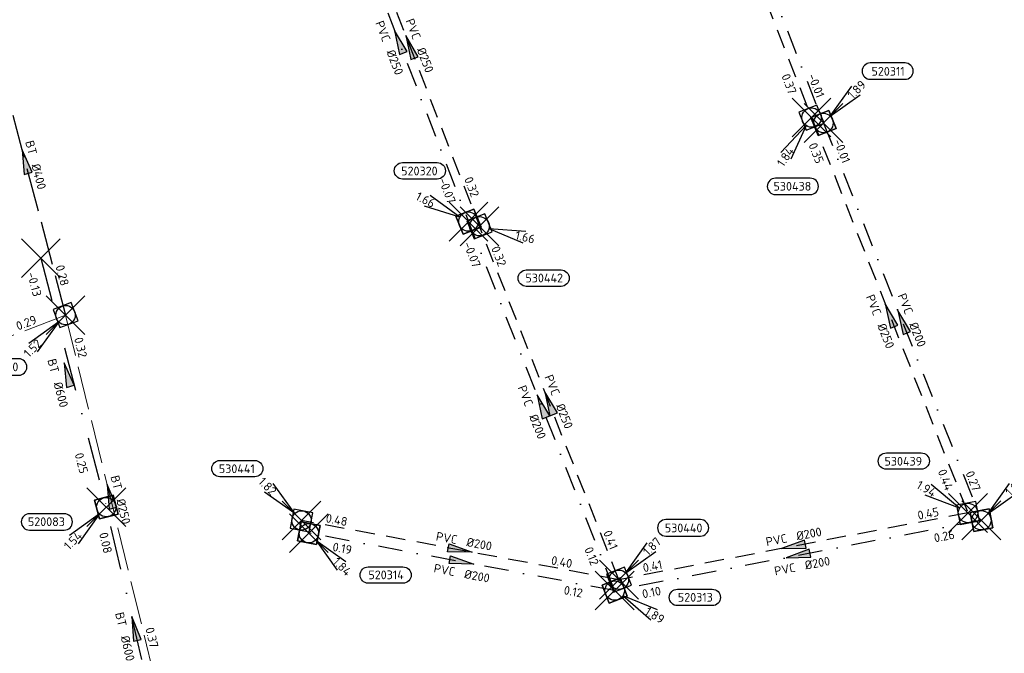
# Model space of a CAD drawing. Header units: metres. Extents: x 153343 to 157271, y 461673 to 467005.
# Tile 46 of 191: x 154464 to 154616, y 464247 to 464345. Entities that reach past the tile are written whole.
import ezdxf
from ezdxf.enums import TextEntityAlignment as Align

# ---------------------------------------------------------------- set-up
doc = ezdxf.new("R2010")
doc.units = ezdxf.units.M
doc.header["$LTSCALE"] = 0.75
doc.header["$PDMODE"] = 3
doc.header["$PDSIZE"] = 3
for name, pattern in [('RI-HWA_BETON', [11.4, 9, -2.4]), ('RI-HWA_PVC', [6.4, 4, -2.4]), ('RI-VWA_BETON', [19, 9, -5, 0, -5]), ('RI-VWA_PVC', [11, 5, -3, 0, -3])]:
    doc.linetypes.add(name, pattern=pattern)
doc.layers.get('0').update_dxf_attribs({"lineweight": 25})
doc.layers.get('defpoints').update_dxf_attribs({"lineweight": 25})
for name, color, linetype in [('B-OI-RI-HWA_PUTNUMMER-S @ 0.75', 151, 'Continuous'), ('B-OI-RI-HWA_TRANSPORTLEIDING_BETON_400-G', 151, 'RI-HWA_BETON'), ('B-OI-RI-HWA_TRANSPORTLEIDING_PVC_200-G', 151, 'RI-HWA_PVC'), ('B-OI-RI-HWA_TRANSPORTLEIDING_PVC_250-G', 151, 'RI-HWA_PVC'), ('B-OI-RI-VWA_PUTNUMMER-S @ 0.75', 33, 'Continuous'), ('B-OI-RI-VWA_TRANSPORTLEIDING_BETON_600-G', 33, 'RI-VWA_BETON'), ('B-OI-RI-VWA_TRANSPORTLEIDING_PVC_200-G', 33, 'RI-VWA_PVC'), ('B-OI-RI-VWA_TRANSPORTLEIDING_PVC_250-G', 33, 'RI-VWA_PVC')]:
    doc.layers.add(name, color=color, linetype=linetype)
for name, color, linetype, lineweight in [('B-OI-RI-HWA_RIOOLPUT_INSPECTIEPUT-S', 151, 'Continuous', 25), ('B-OI-RI-HWA_STROOMRICHTING-S @ 0.75', 151, 'Continuous', 25), ('B-OI-RI-HWA_TRANSPORTLEIDING_BETON_250-G', 151, 'RI-HWA_BETON', 18), ('B-OI-RI-VWA_RIOOLPUT_INSPECTIEPUT_BETON-S', 33, 'Continuous', 25), ('B-OI-RI-VWA_STROOMRICHTING-S @ 0.75', 33, 'Continuous', 25)]:
    doc.layers.add(name, color=color, linetype=linetype, lineweight=lineweight)
doc.layers.add('inspectieput', color=7, linetype='Continuous', plot=False)
doc.styles.add('NLCS-ISO', font='isocpeur.ttf')

# ---------------------------------------------------------------- blocks, each defined once
blk = doc.blocks.new('*U1634')
at = {"ltscale": 0.1}
blk.add_hatch(color=256, dxfattribs=at).paths.add_polyline_path([(-2.5, 0), (2.5, -0.83), (2.5, 0.83)])
at = {"ltscale": 0.1, "flags": 128}
blk.add_lwpolyline([(-2.5, 0), (2.5, -0.83), (2.5, 0.83)], close=True, dxfattribs=at)
at = {"ltscale": 0.1, "style": 'NLCS-ISO'}
for tag, p in [('BOBL', (-29.83, 0)), ('MAT', (-1, 0.5))]:
    blk.add_attdef(tag, text='', height=1.8, dxfattribs=at).set_placement(p, align=Align.BOTTOM_RIGHT)
for tag, p in [('DIA', (1, 0.5)), ('BOBR', (28.89, -0.01))]:
    blk.add_attdef(tag, text='', height=1.8, dxfattribs=at).set_placement(p, align=Align.BOTTOM_LEFT)
at = {"layer": 'defpoints', "ltscale": 0.1, "style": 'NLCS-ISO', "flags": 1}
blk.add_attdef('JVA', text='', height=1.8, dxfattribs=at).set_placement((0, -1), align=Align.TOP_CENTER)
blk = doc.blocks.new('*U1635')
at = {"ltscale": 0.1}
blk.add_hatch(color=256, dxfattribs=at).paths.add_polyline_path([(2.5, 0), (-2.5, -0.83), (-2.5, 0.83)])
at = {"ltscale": 0.1, "flags": 128}
blk.add_lwpolyline([(2.5, 0), (-2.5, -0.83), (-2.5, 0.83)], close=True, dxfattribs=at)
at = {"ltscale": 0.1, "style": 'NLCS-ISO'}
for tag, p in [('BOBL', (-23.93, 0)), ('MAT', (-1, 0.5))]:
    blk.add_attdef(tag, text='', height=1.8, dxfattribs=at).set_placement(p, align=Align.BOTTOM_RIGHT)
for tag, p in [('DIA', (1, 0.5)), ('BOBR', (18.84, 0))]:
    blk.add_attdef(tag, text='', height=1.8, dxfattribs=at).set_placement(p, align=Align.BOTTOM_LEFT)
at = {"layer": 'defpoints', "ltscale": 0.1, "style": 'NLCS-ISO', "flags": 1}
blk.add_attdef('JVA', text='', height=1.8, dxfattribs=at).set_placement((0, -1), align=Align.TOP_CENTER)
blk = doc.blocks.new('*U1638')
at = {"ltscale": 0.1}
blk.add_hatch(color=256, dxfattribs=at).paths.add_polyline_path([(-2.5, 0), (2.5, -0.83), (2.5, 0.83)])
at = {"ltscale": 0.1, "flags": 128}
blk.add_lwpolyline([(-2.5, 0), (2.5, -0.83), (2.5, 0.83)], close=True, dxfattribs=at)
at = {"ltscale": 0.1, "style": 'NLCS-ISO'}
for tag, p in [('BOBL', (-27.28, 0)), ('MAT', (-1, 0.5))]:
    blk.add_attdef(tag, text='', height=1.8, dxfattribs=at).set_placement(p, align=Align.BOTTOM_RIGHT)
for tag, p in [('DIA', (1, 0.5)), ('BOBR', (26.34, -0.01))]:
    blk.add_attdef(tag, text='', height=1.8, dxfattribs=at).set_placement(p, align=Align.BOTTOM_LEFT)
at = {"layer": 'defpoints', "ltscale": 0.1, "style": 'NLCS-ISO', "flags": 1}
blk.add_attdef('JVA', text='', height=1.8, dxfattribs=at).set_placement((0, -1), align=Align.TOP_CENTER)
blk = doc.blocks.new('*U1639')
at = {"ltscale": 0.1}
blk.add_hatch(color=256, dxfattribs=at).paths.add_polyline_path([(-2.5, 0), (2.5, -0.83), (2.5, 0.83)])
at = {"ltscale": 0.1, "flags": 128}
blk.add_lwpolyline([(-2.5, 0), (2.5, -0.83), (2.5, 0.83)], close=True, dxfattribs=at)
at = {"ltscale": 0.1, "style": 'NLCS-ISO'}
for tag, p in [('BOBL', (-34.5, -3.24)), ('MAT', (-1, -3.74))]:
    blk.add_attdef(tag, text='', height=1.8, dxfattribs=at).set_placement(p, align=Align.BOTTOM_RIGHT)
for tag, p in [('DIA', (1, -3.74)), ('BOBR', (33.55, -3.22))]:
    blk.add_attdef(tag, text='', height=1.8, dxfattribs=at).set_placement(p, align=Align.BOTTOM_LEFT)
at = {"layer": 'defpoints', "ltscale": 0.1, "style": 'NLCS-ISO', "flags": 1}
blk.add_attdef('JVA', text='', height=1.8, dxfattribs=at).set_placement((0, -1), align=Align.TOP_CENTER)
blk = doc.blocks.new('*U1640')
at = {"ltscale": 0.1}
blk.add_hatch(color=256, dxfattribs=at).paths.add_polyline_path([(-2.5, 0), (2.5, -0.83), (2.5, 0.83)])
at = {"ltscale": 0.1, "flags": 128}
blk.add_lwpolyline([(-2.5, 0), (2.5, -0.83), (2.5, 0.83)], close=True, dxfattribs=at)
at = {"ltscale": 0.1, "style": 'NLCS-ISO'}
for tag, p in [('BOBL', (-32.38, -3.24)), ('MAT', (-1, -3.74))]:
    blk.add_attdef(tag, text='', height=1.8, dxfattribs=at).set_placement(p, align=Align.BOTTOM_RIGHT)
for tag, p in [('DIA', (1, -3.74)), ('BOBR', (31.43, -3.23))]:
    blk.add_attdef(tag, text='', height=1.8, dxfattribs=at).set_placement(p, align=Align.BOTTOM_LEFT)
at = {"layer": 'defpoints', "ltscale": 0.1, "style": 'NLCS-ISO', "flags": 1}
blk.add_attdef('JVA', text='', height=1.8, dxfattribs=at).set_placement((0, -1), align=Align.TOP_CENTER)
blk = doc.blocks.new('*U1339')
at = {"ltscale": 0.1}
blk.add_hatch(color=256, dxfattribs=at).paths.add_polyline_path([(-2.5, 0), (2.5, -0.83), (2.5, 0.83)])
at = {"ltscale": 0.1, "flags": 128}
blk.add_lwpolyline([(-2.5, 0), (2.5, -0.83), (2.5, 0.83)], close=True, dxfattribs=at)
at = {"ltscale": 0.1, "style": 'NLCS-ISO'}
for tag, p in [('BOBL', (-30.33, 0)), ('MAT', (-1, 0.5))]:
    blk.add_attdef(tag, text='', height=1.8, dxfattribs=at).set_placement(p, align=Align.BOTTOM_RIGHT)
for tag, p in [('DIA', (1, 0.5)), ('BOBR', (29.39, -0.01))]:
    blk.add_attdef(tag, text='', height=1.8, dxfattribs=at).set_placement(p, align=Align.BOTTOM_LEFT)
at = {"layer": 'defpoints', "ltscale": 0.1, "style": 'NLCS-ISO', "flags": 1}
blk.add_attdef('JVA', text='', height=1.8, dxfattribs=at).set_placement((0, -1), align=Align.TOP_CENTER)
blk = doc.blocks.new('*U1415')
at = {"ltscale": 0.1}
blk.add_hatch(color=256, dxfattribs=at).paths.add_polyline_path([(2.5, 0), (-2.5, -0.83), (-2.5, 0.83)])
at = {"ltscale": 0.1, "flags": 128}
blk.add_lwpolyline([(2.5, 0), (-2.5, -0.83), (-2.5, 0.83)], close=True, dxfattribs=at)
at = {"ltscale": 0.1, "style": 'NLCS-ISO'}
for tag, p in [('BOBL', (-23.1, 0)), ('MAT', (-1, 0.5))]:
    blk.add_attdef(tag, text='', height=1.8, dxfattribs=at).set_placement(p, align=Align.BOTTOM_RIGHT)
for tag, p in [('DIA', (1, 0.5)), ('BOBR', (22.15, -0.01))]:
    blk.add_attdef(tag, text='', height=1.8, dxfattribs=at).set_placement(p, align=Align.BOTTOM_LEFT)
at = {"layer": 'defpoints', "ltscale": 0.1, "style": 'NLCS-ISO', "flags": 1}
blk.add_attdef('JVA', text='', height=1.8, dxfattribs=at).set_placement((0, -1), align=Align.TOP_CENTER)
blk = doc.blocks.new('*U1409')
at = {"ltscale": 0.1}
blk.add_hatch(color=256, dxfattribs=at).paths.add_polyline_path([(-2.5, 0), (2.5, -0.83), (2.5, 0.83)])
at = {"ltscale": 0.1, "flags": 128}
blk.add_lwpolyline([(-2.5, 0), (2.5, -0.83), (2.5, 0.83)], close=True, dxfattribs=at)
at = {"ltscale": 0.1, "style": 'NLCS-ISO'}
for tag, p in [('BOBL', (-23.4, 0)), ('MAT', (-1, 0.5))]:
    blk.add_attdef(tag, text='', height=1.8, dxfattribs=at).set_placement(p, align=Align.BOTTOM_RIGHT)
for tag, p in [('DIA', (1, 0.5)), ('BOBR', (22.45, -0.01))]:
    blk.add_attdef(tag, text='', height=1.8, dxfattribs=at).set_placement(p, align=Align.BOTTOM_LEFT)
at = {"layer": 'defpoints', "ltscale": 0.1, "style": 'NLCS-ISO', "flags": 1}
blk.add_attdef('JVA', text='', height=1.8, dxfattribs=at).set_placement((0, -1), align=Align.TOP_CENTER)
blk = doc.blocks.new('*U1352')
at = {"ltscale": 0.1}
blk.add_hatch(color=256, dxfattribs=at).paths.add_polyline_path([(-2.5, 0), (2.5, -0.83), (2.5, 0.83)])
at = {"ltscale": 0.1, "flags": 128}
blk.add_lwpolyline([(-2.5, 0), (2.5, -0.83), (2.5, 0.83)], close=True, dxfattribs=at)
at = {"ltscale": 0.1, "style": 'NLCS-ISO'}
for tag, p in [('BOBL', (-29.14, 0)), ('MAT', (-1, 0.5))]:
    blk.add_attdef(tag, text='', height=1.8, dxfattribs=at).set_placement(p, align=Align.BOTTOM_RIGHT)
for tag, p in [('DIA', (1, 0.5)), ('BOBR', (28.19, -0.01))]:
    blk.add_attdef(tag, text='', height=1.8, dxfattribs=at).set_placement(p, align=Align.BOTTOM_LEFT)
at = {"layer": 'defpoints', "ltscale": 0.1, "style": 'NLCS-ISO', "flags": 1}
blk.add_attdef('JVA', text='', height=1.8, dxfattribs=at).set_placement((0, -1), align=Align.TOP_CENTER)
blk = doc.blocks.new('*U1257')
at = {"ltscale": 0.1}
blk.add_hatch(color=256, dxfattribs=at).paths.add_polyline_path([(-2.5, 0), (2.5, -0.83), (2.5, 0.83)])
at = {"ltscale": 0.1, "flags": 128}
blk.add_lwpolyline([(-2.5, 0), (2.5, -0.83), (2.5, 0.83)], close=True, dxfattribs=at)
at = {"ltscale": 0.1, "style": 'NLCS-ISO'}
for tag, p in [('BOBL', (-31.57, -3.24)), ('MAT', (-1, -3.74))]:
    blk.add_attdef(tag, text='', height=1.8, dxfattribs=at).set_placement(p, align=Align.BOTTOM_RIGHT)
for tag, p in [('DIA', (1, -3.74)), ('BOBR', (30.63, -3.23))]:
    blk.add_attdef(tag, text='', height=1.8, dxfattribs=at).set_placement(p, align=Align.BOTTOM_LEFT)
at = {"layer": 'defpoints', "ltscale": 0.1, "style": 'NLCS-ISO', "flags": 1}
blk.add_attdef('JVA', text='', height=1.8, dxfattribs=at).set_placement((0, -1), align=Align.TOP_CENTER)
blk = doc.blocks.new('*U1314')
at = {"ltscale": 0.1}
blk.add_hatch(color=256, dxfattribs=at).paths.add_polyline_path([(2.5, 0), (-2.5, -0.83), (-2.5, 0.83)])
at = {"ltscale": 0.1, "flags": 128}
blk.add_lwpolyline([(2.5, 0), (-2.5, -0.83), (-2.5, 0.83)], close=True, dxfattribs=at)
at = {"ltscale": 0.1, "style": 'NLCS-ISO'}
for tag, p in [('BOBL', (-22.72, -3.24)), ('MAT', (-1, -3.74))]:
    blk.add_attdef(tag, text='', height=1.8, dxfattribs=at).set_placement(p, align=Align.BOTTOM_RIGHT)
for tag, p in [('DIA', (1, -3.74)), ('BOBR', (21.77, -3.23))]:
    blk.add_attdef(tag, text='', height=1.8, dxfattribs=at).set_placement(p, align=Align.BOTTOM_LEFT)
at = {"layer": 'defpoints', "ltscale": 0.1, "style": 'NLCS-ISO', "flags": 1}
blk.add_attdef('JVA', text='', height=1.8, dxfattribs=at).set_placement((0, -1), align=Align.TOP_CENTER)
blk = doc.blocks.new('*U1315')
at = {"ltscale": 0.1}
blk.add_hatch(color=256, dxfattribs=at).paths.add_polyline_path([(-2.5, 0), (2.5, -0.83), (2.5, 0.83)])
at = {"ltscale": 0.1, "flags": 128}
blk.add_lwpolyline([(-2.5, 0), (2.5, -0.83), (2.5, 0.83)], close=True, dxfattribs=at)
at = {"ltscale": 0.1, "style": 'NLCS-ISO'}
for tag, p in [('BOBL', (-29.14, -3.24)), ('MAT', (-1, -3.74))]:
    blk.add_attdef(tag, text='', height=1.8, dxfattribs=at).set_placement(p, align=Align.BOTTOM_RIGHT)
for tag, p in [('DIA', (1, -3.74)), ('BOBR', (28.19, -3.23))]:
    blk.add_attdef(tag, text='', height=1.8, dxfattribs=at).set_placement(p, align=Align.BOTTOM_LEFT)
at = {"layer": 'defpoints', "ltscale": 0.1, "style": 'NLCS-ISO', "flags": 1}
blk.add_attdef('JVA', text='', height=1.8, dxfattribs=at).set_placement((0, -1), align=Align.TOP_CENTER)
blk = doc.blocks.new('*U1334')
at = {"ltscale": 0.1}
blk.add_hatch(color=256, dxfattribs=at).paths.add_polyline_path([(-2.5, 0), (2.5, -0.83), (2.5, 0.83)])
at = {"ltscale": 0.1, "flags": 128}
blk.add_lwpolyline([(-2.5, 0), (2.5, -0.83), (2.5, 0.83)], close=True, dxfattribs=at)
at = {"ltscale": 0.1, "style": 'NLCS-ISO'}
for tag, p in [('BOBL', (-34.74, 0)), ('MAT', (-1, 0.5))]:
    blk.add_attdef(tag, text='', height=1.8, dxfattribs=at).set_placement(p, align=Align.BOTTOM_RIGHT)
for tag, p in [('DIA', (1, 0.5)), ('BOBR', (33.79, -0.02))]:
    blk.add_attdef(tag, text='', height=1.8, dxfattribs=at).set_placement(p, align=Align.BOTTOM_LEFT)
at = {"layer": 'defpoints', "ltscale": 0.1, "style": 'NLCS-ISO', "flags": 1}
blk.add_attdef('JVA', text='', height=1.8, dxfattribs=at).set_placement((0, -1), align=Align.TOP_CENTER)
blk = doc.blocks.new('*U1335')
at = {"ltscale": 0.1}
blk.add_hatch(color=256, dxfattribs=at).paths.add_polyline_path([(-2.5, 0), (2.5, -0.83), (2.5, 0.83)])
at = {"ltscale": 0.1, "flags": 128}
blk.add_lwpolyline([(-2.5, 0), (2.5, -0.83), (2.5, 0.83)], close=True, dxfattribs=at)
at = {"ltscale": 0.1, "style": 'NLCS-ISO'}
for tag, p in [('BOBL', (-34.27, 0)), ('MAT', (-1, 0.5))]:
    blk.add_attdef(tag, text='', height=1.8, dxfattribs=at).set_placement(p, align=Align.BOTTOM_RIGHT)
for tag, p in [('DIA', (1, 0.5)), ('BOBR', (33.32, -0.02))]:
    blk.add_attdef(tag, text='', height=1.8, dxfattribs=at).set_placement(p, align=Align.BOTTOM_LEFT)
at = {"layer": 'defpoints', "ltscale": 0.1, "style": 'NLCS-ISO', "flags": 1}
blk.add_attdef('JVA', text='', height=1.8, dxfattribs=at).set_placement((0, -1), align=Align.TOP_CENTER)
blk = doc.blocks.new('*U1193')
at = {"ltscale": 0.1}
blk.add_hatch(color=256, dxfattribs=at).paths.add_polyline_path([(-2.5, 0), (2.5, -0.83), (2.5, 0.83)])
at = {"ltscale": 0.1, "flags": 128}
blk.add_lwpolyline([(-2.5, 0), (2.5, -0.83), (2.5, 0.83)], close=True, dxfattribs=at)
at = {"ltscale": 0.1, "style": 'NLCS-ISO'}
for tag, p in [('BOBL', (-26.33, -3.24)), ('MAT', (-1, -3.74))]:
    blk.add_attdef(tag, text='', height=1.8, dxfattribs=at).set_placement(p, align=Align.BOTTOM_RIGHT)
for tag, p in [('DIA', (1, -3.74)), ('BOBR', (29.49, -3.23))]:
    blk.add_attdef(tag, text='', height=1.8, dxfattribs=at).set_placement(p, align=Align.BOTTOM_LEFT)
at = {"layer": 'defpoints', "ltscale": 0.1, "style": 'NLCS-ISO', "flags": 1}
blk.add_attdef('JVA', text='', height=1.8, dxfattribs=at).set_placement((0, -1), align=Align.TOP_CENTER)
blk = doc.blocks.new('*U1223')
at = {"ltscale": 0.1}
blk.add_hatch(color=256, dxfattribs=at).paths.add_polyline_path([(-2.5, 0), (2.5, -0.83), (2.5, 0.83)])
at = {"ltscale": 0.1, "flags": 128}
blk.add_lwpolyline([(-2.5, 0), (2.5, -0.83), (2.5, 0.83)], close=True, dxfattribs=at)
at = {"ltscale": 0.1, "style": 'NLCS-ISO'}
for tag, p in [('BOBL', (-17.19, -3.24)), ('MAT', (-1, -3.74))]:
    blk.add_attdef(tag, text='', height=1.8, dxfattribs=at).set_placement(p, align=Align.BOTTOM_RIGHT)
for tag, p in [('DIA', (1, -3.74)), ('BOBR', (16.25, -3.24))]:
    blk.add_attdef(tag, text='', height=1.8, dxfattribs=at).set_placement(p, align=Align.BOTTOM_LEFT)
at = {"layer": 'defpoints', "ltscale": 0.1, "style": 'NLCS-ISO', "flags": 1}
blk.add_attdef('JVA', text='', height=1.8, dxfattribs=at).set_placement((0, -1), align=Align.TOP_CENTER)
blk = doc.blocks.new('*U1203')
at = {"ltscale": 0.1}
blk.add_hatch(color=256, dxfattribs=at).paths.add_polyline_path([(-2.5, 0), (2.5, -0.83), (2.5, 0.83)])
at = {"ltscale": 0.1, "flags": 128}
blk.add_lwpolyline([(-2.5, 0), (2.5, -0.83), (2.5, 0.83)], close=True, dxfattribs=at)
at = {"ltscale": 0.1, "style": 'NLCS-ISO'}
for tag, p in [('BOBL', (-16.36, -3.24)), ('MAT', (-1, -3.74))]:
    blk.add_attdef(tag, text='', height=1.8, dxfattribs=at).set_placement(p, align=Align.BOTTOM_RIGHT)
for tag, p in [('DIA', (1, -3.74)), ('BOBR', (15.41, -3.24))]:
    blk.add_attdef(tag, text='', height=1.8, dxfattribs=at).set_placement(p, align=Align.BOTTOM_LEFT)
at = {"layer": 'defpoints', "ltscale": 0.1, "style": 'NLCS-ISO', "flags": 1}
blk.add_attdef('JVA', text='', height=1.8, dxfattribs=at).set_placement((0, -1), align=Align.TOP_CENTER)
blk = doc.blocks.new('B-SRI-PUT_HWA-SO')
at = {"lineweight": -3, "flags": 128}
blk.add_lwpolyline([(-2, -2), (2, -2), (2, 2), (-2, 2)], close=True, dxfattribs=at)
at = {"lineweight": -3}
blk.add_circle((0, 0), 2, dxfattribs=at)
blk = doc.blocks.new('*U255')
for q in [(-5.83, 7.6), (-7.6, 5.83)]:
    blk.add_line((-1.41, 1.41), q)
blk.add_lwpolyline([(-16.81, 12.39), (-9.65, 12.39, -1), (-9.65, 9.01), (-16.81, 9.01, -1)], format="xyb", close=True)
at = {"ltscale": 0.1, "style": 'NLCS-ISO'}
blk.add_attdef('PUTNR', text='', height=1.8, dxfattribs=at).set_placement((-13.33, 10.67), align=Align.MIDDLE_CENTER)
blk.add_attdef('PUTHGT', text='', height=1.8, rotation=315, dxfattribs=at).set_placement((-8.44, 8.48), align=Align.MIDDLE_LEFT)
blk = doc.blocks.new('*U428')
for q in [(5.83, 7.6), (7.6, 5.83)]:
    blk.add_line((1.41, 1.41), q)
blk.add_lwpolyline([(16.81, 12.39), (9.65, 12.39, 1), (9.65, 9.01), (16.81, 9.01, 1)], format="xyb", close=True)
at = {"ltscale": 0.1, "style": 'NLCS-ISO'}
blk.add_attdef('PUTHGT', text='', height=1.8, rotation=45, dxfattribs=at).set_placement((5.39, 5.43), align=Align.MIDDLE_LEFT)
blk.add_attdef('PUTNR', text='', height=1.8, dxfattribs=at).set_placement((13.33, 10.67), align=Align.MIDDLE_CENTER)
blk = doc.blocks.new('*U887')
for q in [(-7.59, 5.85), (-8.85, 3.68)]:
    blk.add_line((-1.73, 1), q)
blk.add_lwpolyline([(-16.81, 12.39), (-9.65, 12.39, -1), (-9.65, 9.01), (-16.81, 9.01, -1)], format="xyb", close=True)
at = {"ltscale": 0.1, "style": 'NLCS-ISO'}
blk.add_attdef('PUTNR', text='', height=1.8, dxfattribs=at).set_placement((-13.33, 10.67), align=Align.MIDDLE_CENTER)
blk.add_attdef('PUTHGT', text='', height=1.8, rotation=329.8909, dxfattribs=at).set_placement((-10.34, 6.03), align=Align.MIDDLE_LEFT)
blk = doc.blocks.new('*U884')
for q in [(-6.32, -7.2), (-4.24, -8.59)]:
    blk.add_line((-1.11, -1.66), q)
blk.add_lwpolyline([(-7.43, -15.88), (-0.27, -15.88, 1), (-0.27, -12.5), (-7.43, -12.5, 1)], format="xyb", close=True)
at = {"ltscale": 0.1, "style": 'NLCS-ISO'}
blk.add_attdef('PUTHGT', text='', height=1.8, rotation=56.2201, dxfattribs=at).set_placement((-6.63, -9.96), align=Align.MIDDLE_LEFT)
blk.add_attdef('PUTNR', text='', height=1.8, dxfattribs=at).set_placement((-3.95, -12.36), align=Align.MIDDLE_CENTER)
blk = doc.blocks.new('*U787')
for q in [(8.96, -3.41), (9.53, -0.98)]:
    blk.add_line((1.95, -0.46), q)
blk.add_lwpolyline([(16.81, -12.39), (9.65, -12.39, -1), (9.65, -9.01), (16.81, -9.01, -1)], format="xyb", close=True)
at = {"ltscale": 0.1, "style": 'NLCS-ISO'}
blk.add_attdef('PUTHGT', text='', height=1.8, rotation=346.6597, dxfattribs=at).set_placement((7.44, -1.79), align=Align.MIDDLE_LEFT)
blk.add_attdef('PUTNR', text='', height=1.8, dxfattribs=at).set_placement((13.33, -8.87), align=Align.MIDDLE_CENTER)
blk = doc.blocks.new('*U241')
for q in [(-7.6, -5.83), (-5.83, -7.6)]:
    blk.add_line((-1.41, -1.41), q)
blk.add_lwpolyline([(-16.81, -12.39), (-9.65, -12.39, 1), (-9.65, -9.01), (-16.81, -9.01, 1)], format="xyb", close=True)
at = {"ltscale": 0.1, "style": 'NLCS-ISO'}
blk.add_attdef('PUTHGT', text='', height=1.8, rotation=45, dxfattribs=at).set_placement((-8.44, -8.48), align=Align.MIDDLE_LEFT)
blk.add_attdef('PUTNR', text='', height=1.8, dxfattribs=at).set_placement((-13.33, -8.87), align=Align.MIDDLE_CENTER)
blk = doc.blocks.new('*U733')
for q in [(5.83, -7.6), (7.6, -5.83)]:
    blk.add_line((1.41, -1.41), q)
blk.add_lwpolyline([(19.39, -10.31), (12.23, -10.31, -1), (12.23, -6.93), (19.39, -6.93, -1)], format="xyb", close=True)
at = {"ltscale": 0.1, "style": 'NLCS-ISO'}
blk.add_attdef('PUTHGT', text='', height=1.8, rotation=315, dxfattribs=at).set_placement((5.39, -5.43), align=Align.MIDDLE_LEFT)
blk.add_attdef('PUTNR', text='', height=1.8, dxfattribs=at).set_placement((15.91, -6.79), align=Align.MIDDLE_CENTER)
blk = doc.blocks.new('*U734')
for q in [(7.45, -6.02), (8.76, -3.89)]:
    blk.add_line((1.71, -1.04), q)
blk.add_lwpolyline([(20.11, -3.11), (12.95, -3.11, -1), (12.95, 0.28), (20.11, 0.28, -1)], format="xyb", close=True)
at = {"ltscale": 0.1, "style": 'NLCS-ISO'}
blk.add_attdef('PUTNR', text='', height=1.8, dxfattribs=at).set_placement((16.63, 0.42), align=Align.MIDDLE_CENTER)
blk.add_attdef('PUTHGT', text='', height=1.8, rotation=328.5389, dxfattribs=at).set_placement((6.51, -4.02), align=Align.MIDDLE_LEFT)
blk = doc.blocks.new('*U43')
for q in [(5.83, 7.6), (7.6, 5.83)]:
    blk.add_line((1.41, 1.41), q)
blk.add_lwpolyline([(16.81, 12.39), (9.65, 12.39, 1), (9.65, 9.01), (16.81, 9.01, 1)], format="xyb", close=True)
at = {"ltscale": 0.1, "style": 'NLCS-ISO'}
blk.add_attdef('PUTHGT', text='', height=1.8, rotation=45, dxfattribs=at).set_placement((5.39, 5.43), align=Align.MIDDLE_LEFT)
blk.add_attdef('PUTNR', text='', height=1.8, dxfattribs=at).set_placement((13.33, 10.67), align=Align.MIDDLE_CENTER)
blk = doc.blocks.new('*U699')
for q in [(-7.92, 5.39), (-9.05, 3.16)]:
    blk.add_line((-1.79, 0.9), q)
blk.add_lwpolyline([(-13.6, 12.16), (-6.44, 12.16, -1), (-6.44, 8.78), (-13.6, 8.78, -1)], format="xyb", close=True)
at = {"ltscale": 0.1, "style": 'NLCS-ISO'}
blk.add_attdef('PUTNR', text='', height=1.8, dxfattribs=at).set_placement((-10.12, 10.44), align=Align.MIDDLE_CENTER)
blk.add_attdef('PUTHGT', text='', height=1.8, rotation=333.2519, dxfattribs=at).set_placement((-10.67, 5.41), align=Align.MIDDLE_LEFT)
blk = doc.blocks.new('*U2295')
for q in [(-7.6, -5.83), (-5.83, -7.6)]:
    blk.add_line((-1.41, -1.41), q)
blk.add_lwpolyline([(-15.83, -4.74), (-8.67, -4.74, 1), (-8.67, -1.36), (-15.83, -1.36, 1)], format="xyb", close=True)
at = {"ltscale": 0.1, "style": 'NLCS-ISO'}
blk.add_attdef('PUTNR', text='', height=1.8, dxfattribs=at).set_placement((-12.35, -1.22), align=Align.MIDDLE_CENTER)
blk.add_attdef('PUTHGT', text='', height=1.8, rotation=45, dxfattribs=at).set_placement((-8.44, -8.48), align=Align.MIDDLE_LEFT)
blk = doc.blocks.new('B-SRI-PUT_VWA-SO')
at = {"flags": 128}
blk.add_lwpolyline([(-2, 2), (2, 2), (2, -2), (-2, -2)], close=True, dxfattribs=at)
at = {"lineweight": -3, "flags": 128}
blk.add_lwpolyline([(2, -2), (2, 2), (-2, 2), (-2, -2)], close=True, dxfattribs=at)
at = {"lineweight": -3}
blk.add_circle((0, 0), 2, dxfattribs=at)

msp = doc.modelspace()

# ---------------------------------------------------------------- linework, layer by layer
at = {"layer": 'B-OI-RI-HWA_TRANSPORTLEIDING_BETON_250-G', "transparency": 33554610}
for p, q in [((154471.08, 464298.98), (154425.67, 464281.52)), ((154484.84, 464242.93), (154471.08, 464298.98))]:
    msp.add_line(p, q, dxfattribs=at)
at = {"layer": 'B-OI-RI-HWA_TRANSPORTLEIDING_BETON_400-G', "transparency": 33554610}
msp.add_line((154458.57, 464346.46), (154471.08, 464298.98), dxfattribs=at)
at = {"layer": 'B-OI-RI-HWA_TRANSPORTLEIDING_PVC_200-G', "transparency": 33554610}
for p, q in [((154610.56, 464268.38), (154556.61, 464258.06)), ((154556.61, 464258.06), (154507.55, 464267.22))]:
    msp.add_line(p, q, dxfattribs=at)
at = {"layer": 'B-OI-RI-HWA_TRANSPORTLEIDING_PVC_250-G', "transparency": 33554610}
for p, q in [((154563.59, 464387.81), (154586.38, 464329.53)), ((154513.6, 464368.22), (154535.06, 464312.72)), ((154586.38, 464329.53), (154610.56, 464268.38)), ((154556.61, 464258.06), (154535.06, 464312.72))]:
    msp.add_line(p, q, dxfattribs=at)
at = {"layer": 'B-OI-RI-VWA_TRANSPORTLEIDING_BETON_600-G', "transparency": 33554610}
for p in [(154467.26, 464307.78), (154486.1, 464231.75)]:
    msp.add_line(p, (154477.38, 464269.29), dxfattribs=at)
at = {"layer": 'B-OI-RI-VWA_TRANSPORTLEIDING_PVC_200-G', "transparency": 33554610}
for p, q in [((154588.22, 464328.69), (154612.63, 464267.25)), ((154555.95, 464256.38), (154533.36, 464313.44)), ((154612.63, 464267.25), (154555.95, 464256.38)), ((154555.95, 464256.38), (154508.69, 464265.25))]:
    msp.add_line(p, q, dxfattribs=at)
at = {"layer": 'B-OI-RI-VWA_TRANSPORTLEIDING_PVC_250-G', "transparency": 33554610}
for p, q in [((154564.45, 464389.63), (154588.22, 464328.69)), ((154511.87, 464369.09), (154533.36, 464313.44))]:
    msp.add_line(p, q, dxfattribs=at)
at = {"layer": 'inspectieput', "color": 0, "transparency": 33554610}
for p in [(154586.38, 464329.53), (154588.22, 464328.69), (154533.36, 464313.44), (154535.06, 464312.72), (154467.26, 464307.78), (154471.08, 464298.98), (154477.38, 464269.29), (154610.56, 464268.38), (154507.55, 464267.22), (154612.63, 464267.25), (154508.69, 464265.25), (154556.61, 464258.06), (154555.95, 464256.38)]:
    msp.add_point(p, dxfattribs=at)

# ---------------------------------------------------------------- block references
at = {"layer": 'B-OI-RI-HWA_PUTNUMMER-S @ 0.75', "color": 0, "transparency": 33554610}
ref = msp.add_blockref('*U884', (154586.38, 464329.53), dxfattribs=dict(at, xscale=0.75, yscale=0.75, zscale=0.75))
ref.add_attrib('PUTNR', '530438', dxfattribs={"layer": '0', "ltscale": 0.1, "height": 1.35, "style": 'NLCS-ISO'}).set_placement((154583.42, 464318.91), align=Align.MIDDLE_CENTER)
ref.add_attrib('PUTHGT', '1.84', dxfattribs={"layer": '0', "ltscale": 0.1, "height": 1.35, "rotation": 56.2201, "style": 'NLCS-ISO'}).set_placement((154581.48, 464322.17), align=Align.MIDDLE_LEFT)
ref = msp.add_blockref('*U787', (154535.06, 464312.72), dxfattribs=dict(at, xscale=0.75, yscale=0.75, zscale=0.75))
ref.add_attrib('PUTNR', '530442', dxfattribs={"layer": '0', "ltscale": 0.1, "height": 1.35, "style": 'NLCS-ISO'}).set_placement((154545.06, 464304.72), align=Align.MIDDLE_CENTER)
ref.add_attrib('PUTHGT', '1.66', dxfattribs={"layer": '0', "ltscale": 0.1, "height": 1.35, "rotation": 346.6597, "style": 'NLCS-ISO'}).set_placement((154540.64, 464311.38), align=Align.MIDDLE_LEFT)
ref = msp.add_blockref('*U241', (154471.08, 464298.98), dxfattribs=dict(at, xscale=0.75, yscale=0.75, zscale=0.75))
ref.add_attrib('PUTNR', '530130', dxfattribs={"layer": '0', "ltscale": 0.1, "height": 1.35, "style": 'NLCS-ISO'}).set_placement((154461.08, 464290.98), align=Align.MIDDLE_CENTER)
ref.add_attrib('PUTHGT', '1.52', dxfattribs={"layer": '0', "ltscale": 0.1, "height": 1.35, "rotation": 45, "style": 'NLCS-ISO'}).set_placement((154464.94, 464292.81), align=Align.MIDDLE_LEFT)
at = {"layer": 'B-OI-RI-HWA_PUTNUMMER-S @ 0.75', "color": 0, "transparency": 33554610, "xscale": 0.75, "yscale": 0.75, "zscale": 0.75}
for name, p, values in [('*U887', (154610.56, 464268.38), {'PUTNR': '530439', 'PUTHGT': '1.94'}), ('*U255', (154507.55, 464267.22), {'PUTNR': '530441', 'PUTHGT': '1.82'}), ('*U428', (154556.61, 464258.06), {'PUTNR': '530440', 'PUTHGT': '1.87'})]:
    msp.add_blockref(name, p, dxfattribs=at).add_auto_attribs(values)
at = {"layer": 'B-OI-RI-HWA_RIOOLPUT_INSPECTIEPUT-S', "transparency": 33554610}
for p, xscale, yscale, zscale, rotation in [((154586.38, 464329.53), 0.75, 0.75, 0.75, 291.5748875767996), ((154535.06, 464312.72), 0.7500000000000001, 0.7500000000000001, 0.7500000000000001, 291.5171059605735), ((154471.08, 464298.98), 0.7500000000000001, 0.7500000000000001, 0.7500000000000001, 201.0315923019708), ((154610.56, 464268.38), 0.7499999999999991, 0.7499999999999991, 0.7499999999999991, 190.8291886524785), ((154507.55, 464267.22), 0.75, 0.75, 0.75, 349.424069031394), ((154556.61, 464258.06), 0.7500000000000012, 0.7500000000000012, 0.7500000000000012, 111.5171059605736)]:
    msp.add_blockref('B-SRI-PUT_HWA-SO', p, dxfattribs=dict(at, xscale=xscale, yscale=yscale, zscale=zscale, rotation=rotation))
at = {"layer": 'B-OI-RI-HWA_STROOMRICHTING-S @ 0.75', "color": 0, "transparency": 33554610, "xscale": 0.75, "yscale": 0.75, "zscale": 0.75}
for name, p, rotation, values in [('*U1640', (154574.98, 464358.67), 291.3576472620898, {'MAT': 'PVC', 'DIA': '%%c250', 'BOBL': '0.33', 'BOBR': '0.37'}), ('*U1339', (154524.33, 464340.47), 291.1398248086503, {'MAT': 'PVC', 'DIA': '%%c250', 'BOBL': '0.29', 'BOBR': '0.32'}), ('*U1409', (154464.83, 464322.72), 284.760787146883, {'MAT': 'BT', 'DIA': '%%c400', 'BOBL': '0.15', 'BOBR': '0.28'}), ('*U1639', (154598.47, 464298.96), 291.5748875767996, {'MAT': 'PVC', 'DIA': '%%c250', 'BOBL': '0.35', 'BOBR': '0.44'}), ('*U1634', (154545.83, 464285.39), 291.5171059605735, {'MAT': 'PVC', 'DIA': '%%c250', 'BOBL': '0.32', 'BOBR': '0.41'}), ('*U1415', (154448.38, 464290.25), 21.03159230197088, {'MAT': 'BT', 'DIA': '%%c250', 'BOBL': '0.40', 'BOBR': '0.29'}), ('*U1352', (154477.96, 464270.95), 283.7930581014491, {'MAT': 'BT', 'DIA': '%%c250', 'BOBL': '0.32', 'BOBR': '0.37'}), ('*U1638', (154583.58, 464263.22), 10.82918865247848, {'MAT': 'PVC', 'DIA': '%%c200', 'BOBL': '0.41', 'BOBR': '0.45'}), ('*U1635', (154532.08, 464262.64), 349.424069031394, {'MAT': 'PVC', 'DIA': '%%c200', 'BOBL': '0.48', 'BOBR': '0.40'})]:
    msp.add_blockref(name, p, dxfattribs=dict(at, rotation=rotation)).add_auto_attribs(values)
at = {"layer": 'B-OI-RI-VWA_PUTNUMMER-S @ 0.75', "color": 0, "transparency": 33554610, "xscale": 0.75, "yscale": 0.75, "zscale": 0.75}
for name, p, values in [('*U43', (154588.22, 464328.69), {'PUTNR': '520311', 'PUTHGT': '1.89'}), ('*U699', (154533.36, 464313.44), {'PUTNR': '520320', 'PUTHGT': '1.66'}), ('*U43', (154612.63, 464267.25), {'PUTNR': '520312', 'PUTHGT': '1.92'})]:
    msp.add_blockref(name, p, dxfattribs=at).add_auto_attribs(values)
at = {"layer": 'B-OI-RI-VWA_PUTNUMMER-S @ 0.75', "color": 0, "transparency": 33554610}
ref = msp.add_blockref('*U2295', (154477.38, 464269.29), dxfattribs=dict(at, xscale=0.75, yscale=0.75, zscale=0.75))
ref.add_attrib('PUTNR', '520083', dxfattribs={"layer": '0', "ltscale": 0.1, "height": 1.35, "style": 'NLCS-ISO'}).set_placement((154468.12, 464267.03), align=Align.MIDDLE_CENTER)
ref.add_attrib('PUTHGT', '1.54', dxfattribs={"layer": '0', "ltscale": 0.1, "height": 1.35, "rotation": 45, "style": 'NLCS-ISO'}).set_placement((154471.14, 464263.02), align=Align.MIDDLE_LEFT)
ref = msp.add_blockref('*U733', (154508.69, 464265.25), dxfattribs=dict(at, xscale=0.75, yscale=0.75, zscale=0.75))
ref.add_attrib('PUTNR', '520314', dxfattribs={"layer": '0', "ltscale": 0.1, "height": 1.35, "style": 'NLCS-ISO'}).set_placement((154520.62, 464258.81), align=Align.MIDDLE_CENTER)
ref.add_attrib('PUTHGT', '1.84', dxfattribs={"layer": '0', "ltscale": 0.1, "height": 1.35, "rotation": 315, "style": 'NLCS-ISO'}).set_placement((154512.73, 464261.18), align=Align.MIDDLE_LEFT)
ref = msp.add_blockref('*U734', (154555.95, 464256.38), dxfattribs=dict(at, xscale=0.75, yscale=0.75, zscale=0.75))
ref.add_attrib('PUTNR', '520313', dxfattribs={"layer": '0', "ltscale": 0.1, "height": 1.35, "style": 'NLCS-ISO'}).set_placement((154568.42, 464255.34), align=Align.MIDDLE_CENTER)
ref.add_attrib('PUTHGT', '1.89', dxfattribs={"layer": '0', "ltscale": 0.1, "height": 1.35, "rotation": 328.5389, "style": 'NLCS-ISO'}).set_placement((154560.83, 464253.37), align=Align.MIDDLE_LEFT)
at = {"layer": 'B-OI-RI-VWA_RIOOLPUT_INSPECTIEPUT_BETON-S', "transparency": 33554610}
for p, xscale, yscale, zscale, rotation in [((154588.22, 464328.69), 0.7499999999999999, 0.7499999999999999, 0.7499999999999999, 291.6678343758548), ((154533.36, 464313.44), 0.75, 0.75, 0.75, 291.5985657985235), ((154477.38, 464269.29), 0.7499999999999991, 0.7499999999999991, 0.7499999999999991, 104.7311057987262), ((154612.63, 464267.25), 0.7500000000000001, 0.7500000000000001, 0.7500000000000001, 190.8562797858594), ((154508.69, 464265.25), 0.7500000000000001, 0.7500000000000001, 0.7500000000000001, 349.3700972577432), ((154555.95, 464256.38), 0.7500000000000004, 0.7500000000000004, 0.7500000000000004, 111.5985657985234)]:
    msp.add_blockref('B-SRI-PUT_VWA-SO', p, dxfattribs=dict(at, xscale=xscale, yscale=yscale, zscale=zscale, rotation=rotation))
at = {"layer": 'B-OI-RI-VWA_STROOMRICHTING-S @ 0.75', "color": 0, "transparency": 33554610, "xscale": 0.75, "yscale": 0.75, "zscale": 0.75}
for name, p, rotation, values in [('*U1335', (154576.33, 464359.16), 291.3085582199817, {'MAT': 'PVC', 'DIA': '%%c250', 'BOBL': '-0.23', 'BOBR': '-0.01'}), ('*U1193', (154522.61, 464341.27), 291.1147420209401, {'MAT': 'PVC', 'DIA': '%%c250', 'BOBL': '-0.31', 'BOBR': '-0.07'}), ('*U1334', (154600.42, 464297.97), 291.6678343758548, {'MAT': 'PVC', 'DIA': '%%c200', 'BOBL': '-0.01', 'BOBR': '0.27'}), ('*U1257', (154544.65, 464284.91), 291.5985657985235, {'MAT': 'PVC', 'DIA': '%%c200', 'BOBL': '-0.07', 'BOBR': '0.12'}), ('*U1223', (154471.33, 464289.78), 284.7311057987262, {'MAT': 'BT', 'DIA': '%%c600', 'BOBL': '-0.13', 'BOBR': '0.25'}), ('*U1203', (154481.74, 464250.52), 283.0770759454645, {'MAT': 'BT', 'DIA': '%%c600', 'BOBL': '0.08', 'BOBR': '0.25'}), ('*U1315', (154584.29, 464261.82), 10.85627978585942, {'MAT': 'PVC', 'DIA': '%%c200', 'BOBL': '0.10', 'BOBR': '0.26'}), ('*U1314', (154532.32, 464260.82), 349.3700972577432, {'MAT': 'PVC', 'DIA': '%%c200', 'BOBL': '0.19', 'BOBR': '0.12'})]:
    msp.add_blockref(name, p, dxfattribs=dict(at, rotation=rotation)).add_auto_attribs(values)

doc.saveas('drawing.dxf')
